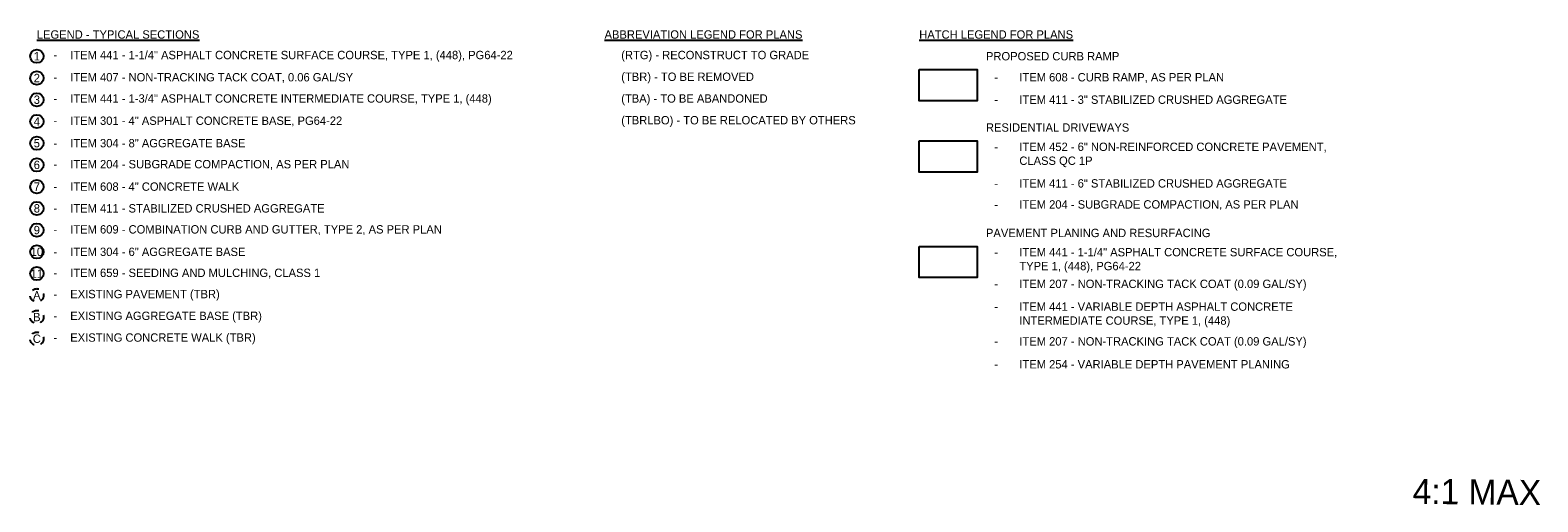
# Model space of a CAD drawing. Header units: feet. Extents: x 18895 to 19174, y 13693 to 13938.
# Tile 7 of 17: x 18895 to 18917, y 13825 to 13832. Entities that reach past the tile are written whole.
import ezdxf

# ---------------------------------------------------------------- set-up
doc = ezdxf.new("R2010")
doc.units = ezdxf.units.FT
doc.header["$MEASUREMENT"] = 0
doc.linetypes.add('DASHED2', pattern=[0.375, 0.25, -0.125])
for name, color, linetype in [('PV_P_EOP', 7, 'Continuous'), ('PV_X_Text', 7, 'Continuous'), ('RW_X_Right_of_Way', 7, 'ROWEX-COEC')]:
    doc.layers.add(name, color=color, linetype=linetype)
doc.styles.add('Slanted-Normal', font='font31.shx', dxfattribs={"height": 0.125})
doc.styles.add('Straight-Normal', font='font30.shx', dxfattribs={"height": 0.14})
doc.linetypes.add('ROWEX-COEC', pattern='A,0.75,-0.05,["Ex R/W",Straight-Normal,S=1,R=0,X=0,Y=-0.06],-0.7,0.75,-0.3,0.75,-0.3,0.75,-0.3,0.75,-0.3', length=5.7)

msp = doc.modelspace()

# ---------------------------------------------------------------- linework, layer by layer
at = {"layer": 'PV_P_EOP'}
for points in [[(18907.963, 13831.391), (18908.831, 13831.391), (18908.831, 13830.925), (18907.963, 13830.925)], [(18907.963, 13830.325), (18908.831, 13830.325), (18908.831, 13829.858), (18907.963, 13829.858)], [(18907.963, 13828.748), (18908.831, 13828.748), (18908.831, 13828.282), (18907.963, 13828.282)]]:
    msp.add_lwpolyline(points, close=True, dxfattribs=at)
at = {"layer": 'RW_X_Right_of_Way'}
for centre in [(18894.751, 13831.591), (18894.751, 13831.266), (18894.751, 13830.941), (18894.751, 13830.616), (18894.751, 13830.291), (18894.751, 13829.966), (18894.751, 13829.641), (18894.751, 13829.316), (18894.751, 13828.991), (18894.751, 13828.666), (18894.751, 13828.341)]:
    msp.add_circle(centre, 0.1, dxfattribs=at)
at = {"layer": 'RW_X_Right_of_Way', "linetype": 'DASHED2', "ltscale": 0.333}
for centre in [(18894.751, 13828.016), (18894.751, 13827.691), (18894.751, 13827.366)]:
    msp.add_circle(centre, 0.1, dxfattribs=at)

# ---------------------------------------------------------------- texts
at = {"layer": 'PV_X_Text', "insert": (18916.313, 13825.076), "char_height": 0.375, "width": 2.18377, "attachment_point": 5, "rotation": 359.4271, "style": 'Slanted-Normal'}
msp.add_mtext('4:1 MAX', dxfattribs=at)
at = {"layer": 'RW_X_Right_of_Way', "char_height": 0.125, "style": 'Slanted-Normal'}
for s, insert, width, attachment_point in [('{\\LLEGEND - TYPICAL SECTIONS }', (18894.751, 13831.916), 6.0409, 4), ('{\\LABBREVIATION LEGEND FOR PLANS}', (18903.251, 13831.916), 6.0409, 4), ('{\\LHATCH LEGEND FOR PLANS}', (18907.963, 13831.916), 6.0409, 4), ('1', (18894.751, 13831.591), 2.46234, 5), ('\\pxi-3,l5,t4,5;-^IITEM 441 - 1-1/4" ASPHALT CONCRETE SURFACE COURSE, TYPE 1, (448), PG64-22  ', (18894.751, 13831.591), 8.40818, 4), ('\\pxi-3,l5,t5;(RTG) - RECONSTRUCT TO GRADE', (18903.251, 13831.591), 6.0409, 4), ('PROPOSED CURB RAMP', (18908.962, 13831.591), 8.40818, 4), ('2', (18894.751, 13831.266), 2.46234, 5), ('\\pxi-3,l5,t4,5;-^IITEM 407 - NON-TRACKING TACK COAT, 0.06 GAL/SY  ', (18894.751, 13831.266), 6.0409, 4), ('\\pxi-3,l5,t5;(TBR) - TO BE REMOVED', (18903.251, 13831.266), 6.0409, 4), ('\\pxi-3,l4,t4;-^IITEM 608 - CURB RAMP, AS PER PLAN', (18908.962, 13831.266), 8.40818, 4), ('3', (18894.751, 13830.941), 2.46234, 5), ('\\pxi-3,l5,t4,5;-^IITEM 441 - 1-3/4" ASPHALT CONCRETE INTERMEDIATE COURSE, TYPE 1, (448)  ', (18894.751, 13830.941), 7.78138, 4), ('\\pxi-3,l5,t5;(TBA) - TO BE ABANDONED ', (18903.251, 13830.941), 6.0409, 4), ('\\pxi-3,l4,t4;-^IITEM 411 - 3" STABILIZED CRUSHED AGGREGATE', (18908.962, 13830.941), 8.40818, 4), ('4', (18894.751, 13830.616), 2.46234, 5), ('\\pxi-3,l5,t4,5;-^IITEM 301 - 4" ASPHALT CONCRETE BASE, PG64-22  ', (18894.751, 13830.616), 6.0409, 4), ('\\pxi-3,l5,t5;(TBRLBO) - TO BE RELOCATED BY OTHERS', (18903.251, 13830.616), 6.0409, 4), ('RESIDENTIAL DRIVEWAYS', (18908.962, 13830.525), 8.40818, 4), ('5', (18894.751, 13830.291), 2.46234, 5), ('\\pxi-3,l5,t4,5;-^IITEM 304 - 8" AGGREGATE BASE  ', (18894.751, 13830.291), 6.0409, 4), ('\\pxi-3,l4,t4;-^IITEM 452 - 6" NON-REINFORCED CONCRETE PAVEMENT,\\P^ICLASS QC 1P', (18908.962, 13830.116), 8.40818, 4), ('6', (18894.751, 13829.966), 2.46234, 5), ('\\pxi-3,l5,t4,5;-^IITEM 204 - SUBGRADE COMPACTION, AS PER PLAN  ', (18894.751, 13829.966), 6.0409, 4), ('\\pxi-3,l4,t4;-^IITEM 411 - 6" STABILIZED CRUSHED AGGREGATE', (18908.962, 13829.689), 8.40818, 4), ('7', (18894.751, 13829.641), 2.46234, 5), ('\\pxi-3,l5,t4,5;-^IITEM 608 - 4" CONCRETE WALK  ', (18894.751, 13829.641), 6.0409, 4), ('8', (18894.751, 13829.316), 2.46234, 5), ('\\pxi-3,l5,t4,5;-^IITEM 411 - STABILIZED CRUSHED AGGREGATE   ', (18894.751, 13829.316), 6.0409, 4), ('\\pxi-3,l4,t4;-^IITEM 204 - SUBGRADE COMPACTION, AS PER PLAN', (18908.962, 13829.364), 8.40818, 4), ('9', (18894.751, 13828.991), 2.46234, 5), ('\\pxi-3,l5,t4,5;-^IITEM 609 - COMBINATION CURB AND GUTTER, TYPE 2, AS PER PLAN  ', (18894.751, 13828.991), 6.81743, 4), ('PAVEMENT PLANING AND RESURFACING', (18908.962, 13828.948), 8.40818, 4), ('10', (18894.751, 13828.666), 2.46234, 5), ('\\pxi-3,l5,t4,5;-^IITEM 304 - 6" AGGREGATE BASE ', (18894.751, 13828.666), 6.0409, 4), ('\\pxi-3,l4,t4;-^IITEM 441 - 1-1/4" ASPHALT CONCRETE SURFACE COURSE,\\P^ITYPE 1, (448), PG64-22', (18908.962, 13828.539), 8.40818, 4), ('11', (18894.751, 13828.341), 2.46234, 5), ('\\pxi-3,l5,t4,5;-^IITEM 659 - SEEDING AND MULCHING, CLASS 1 ', (18894.751, 13828.341), 6.0409, 4), ('\\pxi-3,l4,t4;-^IITEM 207 - NON-TRACKING TACK COAT (0.09 GAL/SY)', (18908.962, 13828.169), 8.40818, 4), ('A', (18894.751, 13828.016), 2.46234, 5), ('\\pxi-3,l5,t4,5;-^IEXISTING PAVEMENT (TBR)', (18894.751, 13828.016), 6.0409, 4), ('B', (18894.751, 13827.691), 2.46234, 5), ('\\pxi-3,l5,t4,5;-^IEXISTING AGGREGATE BASE (TBR) ', (18894.751, 13827.691), 6.0409, 4), ('\\pxi-3,l4,t4;-^IITEM 441 - VARIABLE DEPTH ASPHALT CONCRETE \\P^IINTERMEDIATE COURSE, TYPE 1, (448)', (18908.962, 13827.724), 8.40818, 4), ('C', (18894.751, 13827.366), 2.46234, 5), ('\\pxi-3,l5,t4,5;-^IEXISTING CONCRETE WALK (TBR) ', (18894.751, 13827.366), 6.0409, 4), ('\\pxi-3,l4,t4;-^IITEM 207 - NON-TRACKING TACK COAT (0.09 GAL/SY)', (18908.962, 13827.309), 8.40818, 4), ('\\pxi-3,l4,t4;-^IITEM 254 - VARIABLE DEPTH PAVEMENT PLANING', (18908.962, 13826.984), 8.40818, 4)]:
    msp.add_mtext(s, dxfattribs=dict(at, insert=insert, width=width, attachment_point=attachment_point))

doc.saveas('drawing.dxf')
